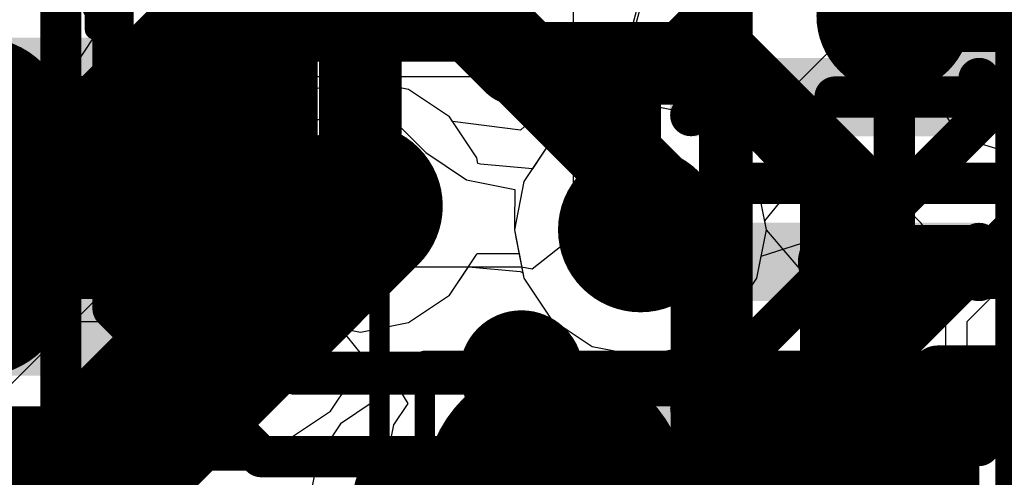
# Model space of a CAD drawing. Header units: millimetres. Extents: x -2 to 68, y -2 to 27.4.
# Tile 188 of 256: x 16.5 to 18.8, y 14.8 to 15.9. Entities that reach past the tile are written whole.
import ezdxf

# ---------------------------------------------------------------- set-up
doc = ezdxf.new("R2010")
doc.units = ezdxf.units.MM
for name, color, linetype in [('BottomLayer', 5, 'Continuous'), ('BottomPaste', 16, 'Continuous'), ('BottomSolder', 6, 'Continuous'), ('DrillGuide', 244, 'Continuous'), ('Mechanical10', 56, 'Continuous'), ('Mechanical13', 56, 'Continuous'), ('Mechanical15', 56, 'Continuous'), ('MidLayer1', 16, 'Continuous'), ('MidLayer2', 76, 'Continuous'), ('MidLayer3', 90, 'Continuous'), ('MidLayer4', 156, 'Continuous'), ('MidLayer5', 130, 'Continuous'), ('MidLayer6', 216, 'Continuous'), ('MidLayer7', 6, 'Continuous'), ('MidLayer8', 54, 'Continuous'), ('MultiLayer', 9, 'Continuous'), ('TopLayer', 1, 'Continuous'), ('TopPaste', 8, 'Continuous'), ('TopSolder', 216, 'Continuous'), ('ViaHoleLayer', 16, 'Continuous')]:
    doc.layers.add(name, color=color, linetype=linetype)

# ---------------------------------------------------------------- blocks, each defined once
blk = doc.blocks.new('RES_0603_61')
at = {"layer": 'Mechanical13', "const_width": 0.12}
for points in [[(0.88, 0.48), (-0.88, 0.48)], [(-0.88, -0.48), (-0.88, 0.48)], [(0.88, -0.48), (0.88, 0.48)], [(0.88, -0.48), (-0.88, -0.48)]]:
    blk.add_lwpolyline(points, dxfattribs=at)
at = {"layer": 'Mechanical13', "const_width": 0.06}
for points in [[(-0.91, 0.48, 1), (-0.85, 0.48, 1)], [(-0.91, 0.48, 1), (-0.85, 0.48, 1)], [(0.85, 0.48, 1), (0.91, 0.48, 1)], [(0.85, 0.48, 1), (0.91, 0.48, 1)], [(-0.91, -0.48, 1), (-0.85, -0.48, 1)], [(-0.91, -0.48, 1), (-0.85, -0.48, 1)], [(0.85, -0.48, 1), (0.91, -0.48, 1)], [(0.85, -0.48, 1), (0.91, -0.48, 1)]]:
    blk.add_lwpolyline(points, format="xyb", close=True, dxfattribs=at)
at = {"layer": 'Mechanical15', "const_width": 0.05}
for points in [[(1.39, 0.69), (-1.39, 0.69)], [(-1.39, -0.69), (-1.39, 0.69)], [(1.39, -0.69), (1.39, 0.69)], [(0, -0.345), (0, 0.345)], [(0.345, 0), (-0.345, 0)], [(1.39, -0.69), (-1.39, -0.69)]]:
    blk.add_lwpolyline(points, dxfattribs=at)
at = {"layer": 'Mechanical15'}
for points, const_width in [([(-1.4025, 0.69, 1), (-1.3775, 0.69, 1)], 0.025), ([(-1.4025, 0.69, 1), (-1.3775, 0.69, 1)], 0.025), ([(1.3775, 0.69, 1), (1.4025, 0.69, 1)], 0.025), ([(1.3775, 0.69, 1), (1.4025, 0.69, 1)], 0.025), ([(-0.0125, 0.345, 1), (0.0125, 0.345, 1)], 0.025), ([(0.25, 0, 1), (-0.25, 0, 1)], 0.05), ([(-0.3575, 0, 1), (-0.3325, 0, 1)], 0.025), ([(-0.2625, 0, 1), (-0.2375, 0, 1)], 0.025), ([(0.2375, 0, 1), (0.2625, 0, 1)], 0.025), ([(0.3325, 0, 1), (0.3575, 0, 1)], 0.025), ([(-0.0125, -0.345, 1), (0.0125, -0.345, 1)], 0.025), ([(-1.4025, -0.69, 1), (-1.3775, -0.69, 1)], 0.025), ([(-1.4025, -0.69, 1), (-1.3775, -0.69, 1)], 0.025), ([(1.3775, -0.69, 1), (1.4025, -0.69, 1)], 0.025), ([(1.3775, -0.69, 1), (1.4025, -0.69, 1)], 0.025)]:
    blk.add_lwpolyline(points, format="xyb", close=True, dxfattribs=dict(at, const_width=const_width))
at = {"layer": 'TopLayer', "const_width": 0.2091}
for points in [[(-1.0804, 0.2759, 1), (-0.8713, 0.2759, 1)], [(-0.6786, 0.2759, 1), (-0.4696, 0.2759, 1)], [(0.4696, 0.2759, 1), (0.6786, 0.2759, 1)], [(0.8713, 0.2759, 1), (1.0804, 0.2759, 1)], [(-1.0804, -0.2759, 1), (-0.8713, -0.2759, 1)], [(-0.6786, -0.2759, 1), (-0.4696, -0.2759, 1)], [(0.4696, -0.2759, 1), (0.6786, -0.2759, 1)], [(0.8713, -0.2759, 1), (1.0804, -0.2759, 1)]]:
    blk.add_lwpolyline(points, format="xyb", close=True, dxfattribs=at)
at = {"layer": 'TopLayer'}
for points in [[(-0.5741, 0.485), (-0.9759, 0.485), (-0.5741, -0.485), (-0.9759, -0.485)], [(0.5741, -0.485), (0.9759, -0.485), (0.5741, 0.485), (0.9759, 0.485)], [(-0.365, 0.2759), (-1.185, 0.2759), (-0.365, -0.2759), (-1.185, -0.2759)], [(0.365, -0.2759), (1.185, -0.2759), (0.365, 0.2759), (1.185, 0.2759)]]:
    blk.add_solid(points, dxfattribs=at)
at = {"layer": 'TopPaste', "const_width": 0.2091}
for points in [[(-1.0804, 0.2759, 1), (-0.8713, 0.2759, 1)], [(-0.6786, 0.2759, 1), (-0.4696, 0.2759, 1)], [(0.4696, 0.2759, 1), (0.6786, 0.2759, 1)], [(0.8713, 0.2759, 1), (1.0804, 0.2759, 1)], [(-1.0804, -0.2759, 1), (-0.8713, -0.2759, 1)], [(-0.6786, -0.2759, 1), (-0.4696, -0.2759, 1)], [(0.4696, -0.2759, 1), (0.6786, -0.2759, 1)], [(0.8713, -0.2759, 1), (1.0804, -0.2759, 1)]]:
    blk.add_lwpolyline(points, format="xyb", close=True, dxfattribs=at)
at = {"layer": 'TopPaste'}
for points in [[(-0.5741, 0.485), (-0.9759, 0.485), (-0.5741, -0.485), (-0.9759, -0.485)], [(0.5741, -0.485), (0.9759, -0.485), (0.5741, 0.485), (0.9759, 0.485)], [(-0.365, 0.2759), (-1.185, 0.2759), (-0.365, -0.2759), (-1.185, -0.2759)], [(0.365, -0.2759), (1.185, -0.2759), (0.365, 0.2759), (1.185, 0.2759)]]:
    blk.add_solid(points, dxfattribs=at)
at = {"layer": 'TopSolder', "const_width": 0.2091}
for points in [[(-1.0804, 0.2759, 1), (-0.8713, 0.2759, 1)], [(-0.6786, 0.2759, 1), (-0.4696, 0.2759, 1)], [(0.4696, 0.2759, 1), (0.6786, 0.2759, 1)], [(0.8713, 0.2759, 1), (1.0804, 0.2759, 1)], [(-1.0804, -0.2759, 1), (-0.8713, -0.2759, 1)], [(-0.6786, -0.2759, 1), (-0.4696, -0.2759, 1)], [(0.4696, -0.2759, 1), (0.6786, -0.2759, 1)], [(0.8713, -0.2759, 1), (1.0804, -0.2759, 1)]]:
    blk.add_lwpolyline(points, format="xyb", close=True, dxfattribs=at)
at = {"layer": 'TopSolder'}
for points in [[(-0.5741, 0.485), (-0.9759, 0.485), (-0.5741, -0.485), (-0.9759, -0.485)], [(0.5741, -0.485), (0.9759, -0.485), (0.5741, 0.485), (0.9759, 0.485)], [(-0.365, 0.2759), (-1.185, 0.2759), (-0.365, -0.2759), (-1.185, -0.2759)], [(0.365, -0.2759), (1.185, -0.2759), (0.365, 0.2759), (1.185, 0.2759)]]:
    blk.add_solid(points, dxfattribs=at)
blk = doc.blocks.new('DFN70P160X40_2L_221')
at = {"layer": 'Mechanical13', "const_width": 0.1}
for points in [[(-0.775, -0.335), (-0.775, 0.335)], [(0.775, 0.335), (-0.775, 0.335)], [(0.775, -0.335), (0.775, 0.335)], [(0.775, -0.335), (-0.775, -0.335)]]:
    blk.add_lwpolyline(points, dxfattribs=at)
at = {"layer": 'Mechanical13', "const_width": 0.05}
for points in [[(-0.8, 0.335, 1), (-0.75, 0.335, 1)], [(-0.8, 0.335, 1), (-0.75, 0.335, 1)], [(0.75, 0.335, 1), (0.8, 0.335, 1)], [(0.75, 0.335, 1), (0.8, 0.335, 1)], [(-0.8, -0.335, 1), (-0.75, -0.335, 1)], [(-0.8, -0.335, 1), (-0.75, -0.335, 1)], [(0.75, -0.335, 1), (0.8, -0.335, 1)], [(0.75, -0.335, 1), (0.8, -0.335, 1)]]:
    blk.add_lwpolyline(points, format="xyb", close=True, dxfattribs=at)
at = {"layer": 'Mechanical13'}
blk.add_solid([(-0.7752, -0.3819), (-0.3812, -0.3819), (-0.7752, 0.3341), (-0.3812, 0.3341)], dxfattribs=at)
at = {"layer": 'Mechanical15', "const_width": 0.1}
for points in [[(-1.143, -0.635), (-1.143, 0.635)], [(1.143, 0.635), (-1.143, 0.635)], [(1.143, -0.635), (1.143, 0.635)], [(0, -0.5), (0, 0.5)], [(0.5, 0), (-0.5, 0)], [(1.143, -0.635), (-1.143, -0.635)]]:
    blk.add_lwpolyline(points, dxfattribs=at)
at = {"layer": 'Mechanical15'}
for points, const_width in [([(-1.168, 0.635, 1), (-1.118, 0.635, 1)], 0.05), ([(-1.168, 0.635, 1), (-1.118, 0.635, 1)], 0.05), ([(1.118, 0.635, 1), (1.168, 0.635, 1)], 0.05), ([(1.118, 0.635, 1), (1.168, 0.635, 1)], 0.05), ([(-0.025, 0.5, 1), (0.025, 0.5, 1)], 0.05), ([(0.3592, 0, 1), (-0.3592, 0, 1)], 0.1), ([(-0.525, 0, 1), (-0.475, 0, 1)], 0.05), ([(-0.3842, 0, 1), (-0.3342, 0, 1)], 0.05), ([(0.3342, 0, 1), (0.3842, 0, 1)], 0.05), ([(0.475, 0, 1), (0.525, 0, 1)], 0.05), ([(-0.025, -0.5, 1), (0.025, -0.5, 1)], 0.05), ([(-1.168, -0.635, 1), (-1.118, -0.635, 1)], 0.05), ([(-1.168, -0.635, 1), (-1.118, -0.635, 1)], 0.05), ([(1.118, -0.635, 1), (1.168, -0.635, 1)], 0.05), ([(1.118, -0.635, 1), (1.168, -0.635, 1)], 0.05)]:
    blk.add_lwpolyline(points, format="xyb", close=True, dxfattribs=dict(at, const_width=const_width))
at = {"layer": 'TopLayer'}
for points, const_width in [([(-0.8375, 0.175, 1), (-0.6625, 0.175, 1)], 0.175), ([(-0.2375, 0.175, 1), (-0.0625, 0.175, 1)], 0.175), ([(0.3937, 0.2125, 1), (0.5312, 0.2125, 1)], 0.1375), ([(0.6687, 0.2125, 1), (0.8062, 0.2125, 1)], 0.1375), ([(-0.8375, -0.175, 1), (-0.6625, -0.175, 1)], 0.175), ([(-0.2375, -0.175, 1), (-0.0625, -0.175, 1)], 0.175), ([(0.3937, -0.2125, 1), (0.5312, -0.2125, 1)], 0.1375), ([(0.6687, -0.2125, 1), (0.8062, -0.2125, 1)], 0.1375)]:
    blk.add_lwpolyline(points, format="xyb", close=True, dxfattribs=dict(at, const_width=const_width))
for points in [[(-0.75, -0.35), (-0.15, -0.35), (-0.75, 0.35), (-0.15, 0.35)], [(0.4625, -0.35), (0.7375, -0.35), (0.4625, 0.35), (0.7375, 0.35)], [(0.325, -0.2125), (0.875, -0.2125), (0.325, 0.2125), (0.875, 0.2125)], [(-0.925, -0.175), (0.025, -0.175), (-0.925, 0.175), (0.025, 0.175)]]:
    blk.add_solid(points, dxfattribs=at)
at = {"layer": 'TopPaste'}
for points, const_width in [([(-0.8375, 0.175, 1), (-0.6625, 0.175, 1)], 0.175), ([(-0.2375, 0.175, 1), (-0.0625, 0.175, 1)], 0.175), ([(0.3937, 0.2125, 1), (0.5312, 0.2125, 1)], 0.1375), ([(0.6687, 0.2125, 1), (0.8062, 0.2125, 1)], 0.1375), ([(-0.8375, -0.175, 1), (-0.6625, -0.175, 1)], 0.175), ([(-0.2375, -0.175, 1), (-0.0625, -0.175, 1)], 0.175), ([(0.3937, -0.2125, 1), (0.5312, -0.2125, 1)], 0.1375), ([(0.6687, -0.2125, 1), (0.8062, -0.2125, 1)], 0.1375)]:
    blk.add_lwpolyline(points, format="xyb", close=True, dxfattribs=dict(at, const_width=const_width))
for points in [[(-0.75, -0.35), (-0.15, -0.35), (-0.75, 0.35), (-0.15, 0.35)], [(0.4625, -0.35), (0.7375, -0.35), (0.4625, 0.35), (0.7375, 0.35)], [(0.325, -0.2125), (0.875, -0.2125), (0.325, 0.2125), (0.875, 0.2125)], [(-0.925, -0.175), (0.025, -0.175), (-0.925, 0.175), (0.025, 0.175)]]:
    blk.add_solid(points, dxfattribs=at)
at = {"layer": 'TopSolder'}
for points, const_width in [([(-0.8625, 0.175, 1), (-0.6375, 0.175, 1)], 0.225), ([(-0.2625, 0.175, 1), (-0.0375, 0.175, 1)], 0.225), ([(0.3687, 0.2125, 1), (0.5562, 0.2125, 1)], 0.1875), ([(0.6437, 0.2125, 1), (0.8312, 0.2125, 1)], 0.1875), ([(-0.8625, -0.175, 1), (-0.6375, -0.175, 1)], 0.225), ([(-0.2625, -0.175, 1), (-0.0375, -0.175, 1)], 0.225), ([(0.3687, -0.2125, 1), (0.5562, -0.2125, 1)], 0.1875), ([(0.6437, -0.2125, 1), (0.8312, -0.2125, 1)], 0.1875)]:
    blk.add_lwpolyline(points, format="xyb", close=True, dxfattribs=dict(at, const_width=const_width))
for points in [[(-0.75, -0.4), (-0.15, -0.4), (-0.75, 0.4), (-0.15, 0.4)], [(0.4625, -0.4), (0.7375, -0.4), (0.4625, 0.4), (0.7375, 0.4)], [(0.275, -0.2125), (0.925, -0.2125), (0.275, 0.2125), (0.925, 0.2125)], [(-0.975, -0.175), (0.075, -0.175), (-0.975, 0.175), (0.075, 0.175)]]:
    blk.add_solid(points, dxfattribs=at)
blk = doc.blocks.new('C_K_PTS820_NO_HOLES_1_284')
at = {"layer": 'Mechanical15', "const_width": 0.05}
for points in [[(2.15, 0.66), (2.56, 0.66)], [(2.56, 0.66), (2.56, -0.66)], [(2.15, -0.66), (2.56, -0.66)]]:
    blk.add_lwpolyline(points, dxfattribs=at)
at = {"layer": 'Mechanical15', "const_width": 0.025}
for points in [[(2.5475, 0.66, 1), (2.5725, 0.66, 1)], [(2.5475, 0.66, 1), (2.5725, 0.66, 1)], [(2.5475, -0.66, 1), (2.5725, -0.66, 1)], [(2.5475, -0.66, 1), (2.5725, -0.66, 1)]]:
    blk.add_lwpolyline(points, format="xyb", close=True, dxfattribs=at)
at = {"layer": 'TopLayer', "const_width": 0.2181}
for points in [[(2.1329, 0.3419, 1), (2.351, 0.3419, 1)], [(2.1329, -0.3419, 1), (2.351, -0.3419, 1)]]:
    blk.add_lwpolyline(points, format="xyb", close=True, dxfattribs=at)
at = {"layer": 'TopLayer'}
blk.add_solid([(1.57, -0.3419), (2.46, -0.3419), (1.57, 0.3419), (2.46, 0.3419)], dxfattribs=at)
at = {"layer": 'TopPaste', "const_width": 0.2181}
for points in [[(2.1329, 0.3419, 1), (2.351, 0.3419, 1)], [(2.1329, -0.3419, 1), (2.351, -0.3419, 1)]]:
    blk.add_lwpolyline(points, format="xyb", close=True, dxfattribs=at)
at = {"layer": 'TopPaste'}
blk.add_solid([(1.57, -0.3419), (2.46, -0.3419), (1.57, 0.3419), (2.46, 0.3419)], dxfattribs=at)
at = {"layer": 'TopSolder', "const_width": 0.3197}
for points in [[(2.0821, 0.3419, 1), (2.4018, 0.3419, 1)], [(2.0821, -0.3419, 1), (2.4018, -0.3419, 1)]]:
    blk.add_lwpolyline(points, format="xyb", close=True, dxfattribs=at)
at = {"layer": 'TopSolder'}
blk.add_solid([(1.4684, -0.3419), (2.5616, -0.3419), (1.4684, 0.3419), (2.5616, 0.3419)], dxfattribs=at)
blk = doc.blocks.new('DF40C_80DP_0_4V_51__F_________1_B_292')
at = {"layer": 'BottomLayer', "const_width": 0.0504}
for points in [[(2.1302, -0.9404, 1), (2.1805, -0.9404, 1)], [(2.2195, -0.9404, 1), (2.2698, -0.9404, 1)], [(2.5302, -0.9404, 1), (2.5805, -0.9404, 1)], [(2.6195, -0.9404, 1), (2.6698, -0.9404, 1)], [(2.9302, -0.9404, 1), (2.9805, -0.9404, 1)], [(3.0195, -0.9404, 1), (3.0698, -0.9404, 1)], [(2.1302, -1.6396, 1), (2.1805, -1.6396, 1)], [(2.2195, -1.6396, 1), (2.2698, -1.6396, 1)], [(2.5302, -1.6396, 1), (2.5805, -1.6396, 1)], [(2.6195, -1.6396, 1), (2.6698, -1.6396, 1)], [(2.9302, -1.6396, 1), (2.9805, -1.6396, 1)], [(3.0195, -1.6396, 1), (3.0698, -1.6396, 1)]]:
    blk.add_lwpolyline(points, format="xyb", close=True, dxfattribs=at)
at = {"layer": 'BottomLayer'}
for points in [[(2.1554, -0.89), (2.1554, -1.69), (2.2446, -0.89), (2.2446, -1.69)], [(2.5554, -0.89), (2.5554, -1.69), (2.6446, -0.89), (2.6446, -1.69)], [(2.9554, -0.89), (2.9554, -1.69), (3.0446, -0.89), (3.0446, -1.69)], [(2.105, -0.9404), (2.105, -1.6396), (2.295, -0.9404), (2.295, -1.6396)], [(2.505, -0.9404), (2.505, -1.6396), (2.695, -0.9404), (2.695, -1.6396)], [(2.905, -0.9404), (2.905, -1.6396), (3.095, -0.9404), (3.095, -1.6396)]]:
    blk.add_solid(points, dxfattribs=at)
at = {"layer": 'BottomPaste', "const_width": 0.0504}
for points in [[(2.1302, -0.9404, 1), (2.1805, -0.9404, 1)], [(2.2195, -0.9404, 1), (2.2698, -0.9404, 1)], [(2.5302, -0.9404, 1), (2.5805, -0.9404, 1)], [(2.6195, -0.9404, 1), (2.6698, -0.9404, 1)], [(2.9302, -0.9404, 1), (2.9805, -0.9404, 1)], [(3.0195, -0.9404, 1), (3.0698, -0.9404, 1)], [(2.1302, -1.6396, 1), (2.1805, -1.6396, 1)], [(2.2195, -1.6396, 1), (2.2698, -1.6396, 1)], [(2.5302, -1.6396, 1), (2.5805, -1.6396, 1)], [(2.6195, -1.6396, 1), (2.6698, -1.6396, 1)], [(2.9302, -1.6396, 1), (2.9805, -1.6396, 1)], [(3.0195, -1.6396, 1), (3.0698, -1.6396, 1)]]:
    blk.add_lwpolyline(points, format="xyb", close=True, dxfattribs=at)
at = {"layer": 'BottomPaste'}
for points in [[(2.1554, -0.89), (2.1554, -1.69), (2.2446, -0.89), (2.2446, -1.69)], [(2.5554, -0.89), (2.5554, -1.69), (2.6446, -0.89), (2.6446, -1.69)], [(2.9554, -0.89), (2.9554, -1.69), (3.0446, -0.89), (3.0446, -1.69)], [(2.105, -0.9404), (2.105, -1.6396), (2.295, -0.9404), (2.295, -1.6396)], [(2.505, -0.9404), (2.505, -1.6396), (2.695, -0.9404), (2.695, -1.6396)], [(2.905, -0.9404), (2.905, -1.6396), (3.095, -0.9404), (3.095, -1.6396)]]:
    blk.add_solid(points, dxfattribs=at)
at = {"layer": 'BottomSolder', "const_width": 0.0504}
for points in [[(2.1302, -0.9404, 1), (2.1805, -0.9404, 1)], [(2.2195, -0.9404, 1), (2.2698, -0.9404, 1)], [(2.5302, -0.9404, 1), (2.5805, -0.9404, 1)], [(2.6195, -0.9404, 1), (2.6698, -0.9404, 1)], [(2.9302, -0.9404, 1), (2.9805, -0.9404, 1)], [(3.0195, -0.9404, 1), (3.0698, -0.9404, 1)], [(2.1302, -1.6396, 1), (2.1805, -1.6396, 1)], [(2.2195, -1.6396, 1), (2.2698, -1.6396, 1)], [(2.5302, -1.6396, 1), (2.5805, -1.6396, 1)], [(2.6195, -1.6396, 1), (2.6698, -1.6396, 1)], [(2.9302, -1.6396, 1), (2.9805, -1.6396, 1)], [(3.0195, -1.6396, 1), (3.0698, -1.6396, 1)]]:
    blk.add_lwpolyline(points, format="xyb", close=True, dxfattribs=at)
at = {"layer": 'BottomSolder'}
for points in [[(2.1554, -0.89), (2.1554, -1.69), (2.2446, -0.89), (2.2446, -1.69)], [(2.5554, -0.89), (2.5554, -1.69), (2.6446, -0.89), (2.6446, -1.69)], [(2.9554, -0.89), (2.9554, -1.69), (3.0446, -0.89), (3.0446, -1.69)], [(2.105, -0.9404), (2.105, -1.6396), (2.295, -0.9404), (2.295, -1.6396)], [(2.505, -0.9404), (2.505, -1.6396), (2.695, -0.9404), (2.695, -1.6396)], [(2.905, -0.9404), (2.905, -1.6396), (3.095, -0.9404), (3.095, -1.6396)]]:
    blk.add_solid(points, dxfattribs=at)
at = {"layer": 'Mechanical10', "const_width": 0.12}
blk.add_lwpolyline([(-8.86, -1.03), (8.86, -1.03)], dxfattribs=at)

msp = doc.modelspace()

# ---------------------------------------------------------------- linework, layer by layer
at = {"layer": 'BottomLayer'}
for p, q in [((17.8, 16.9), (17.8, 15.3606)), ((17, 15.8471), (17, 16.0118)), ((17.0545, 15.7655), (17, 15.8471)), ((17.0739, 15.668), (17.0545, 15.7655)), ((17.0545, 15.5705), (17.0739, 15.668)), ((16.9992, 15.4878), (17.0545, 15.5705)), ((16.9165, 15.4325), (16.9992, 15.4878)), ((16.819, 15.4131), (16.9165, 15.4325)), ((16.4647, 15.4), (16.4941, 15.4291)), ((16.4941, 15.4291), (16.7066, 15.4291)), ((16.7066, 15.4291), (16.787, 15.4131)), ((16.787, 15.4131), (16.819, 15.4131)), ((15.855, 15.4), (16.4647, 15.4)), ((17.8, 15.3606), (17.7, 15.2826)), ((16.9624, 15.2877), (16.8649, 15.2683)), ((17.6743, 15.2877), (16.9624, 15.2877)), ((17.7, 15.2826), (17.6743, 15.2877)), ((16.8649, 15.2683), (16.7822, 15.2131)), ((16.4896, 15.1549), (16.4532, 15.2)), ((16.7822, 15.2131), (16.724, 15.1549)), ((16.724, 15.1549), (16.4896, 15.1549))]:
    msp.add_line(p, q, dxfattribs=at)
for points, const_width in [([(17.2835, 15.4357), (17.2835, 16.6485)], 0.2), ([(18.435, 15.7), (19.166, 15.7)], 0.1), ([(15.871, 15.684), (16.771, 15.684)], 0.1), ([(16.771, 15.684), (16.787, 15.668)], 0.1), ([(16.787, 15.668), (16.819, 15.668)], 0.1), ([(17.1478, 15.3), (17.2835, 15.4357)], 0.18), ([(15.855, 15.3), (17.1478, 15.3)], 0.18), ([(18.435, 15.3), (19.1, 15.3)], 0.18), ([(16.8296, 14.9), (16.9624, 15.0328)], 0.1), ([(16.9624, 15.0328), (17.6743, 15.0328)], 0.1), ([(15.855, 14.9), (16.8296, 14.9)], 0.1), ([(18.435, 14.9), (19.0571, 14.9)], 0.1)]:
    msp.add_lwpolyline(points, dxfattribs=dict(at, const_width=const_width))
for points, const_width in [([(16.744, 15.668, 1), (16.894, 15.668, 1)], 0.15), ([(18.41, 15.7, 1), (18.46, 15.7, 1)], 0.05), ([(16.746, 15.684, 1), (16.796, 15.684, 1)], 0.05), ([(16.746, 15.684, 1), (16.796, 15.684, 1)], 0.05), ([(16.762, 15.668, 1), (16.812, 15.668, 1)], 0.05), ([(16.762, 15.668, 1), (16.812, 15.668, 1)], 0.05), ([(16.794, 15.668, 1), (16.844, 15.668, 1)], 0.05), ([(17.1835, 15.4357, 1), (17.3835, 15.4357, 1)], 0.2), ([(17.2335, 15.4357, 1), (17.3335, 15.4357, 1)], 0.1), ([(17.2385, 15.4357, 1), (17.3285, 15.4357, 1)], 0.09), ([(17.1028, 15.3, 1), (17.1928, 15.3, 1)], 0.09), ([(17.1028, 15.3, 1), (17.1928, 15.3, 1)], 0.09), ([(18.39, 15.3, 1), (18.48, 15.3, 1)], 0.09), ([(17.5993, 15.0328, 1), (17.7493, 15.0328, 1)], 0.15), ([(16.9374, 15.0328, 1), (16.9874, 15.0328, 1)], 0.05), ([(16.9374, 15.0328, 1), (16.9874, 15.0328, 1)], 0.05), ([(17.6493, 15.0328, 1), (17.6993, 15.0328, 1)], 0.05), ([(16.8046, 14.9, 1), (16.8546, 14.9, 1)], 0.05), ([(16.8046, 14.9, 1), (16.8546, 14.9, 1)], 0.05), ([(18.41, 14.9, 1), (18.46, 14.9, 1)], 0.05), ([(17.3407, 14.7277, 1), (17.4907, 14.7277, 1)], 0.15)]:
    msp.add_lwpolyline(points, format="xyb", close=True, dxfattribs=dict(at, const_width=const_width))
at = {"layer": 'DrillGuide'}
for points, const_width in [([(16.794, 15.668, 1), (16.844, 15.668, 1)], 0.05), ([(17.2335, 15.4357, 1), (17.3335, 15.4357, 1)], 0.1), ([(17.913, 15.378, 1), (18.013, 15.378, 1)], 0.1), ([(17.6493, 15.0328, 1), (17.6993, 15.0328, 1)], 0.05)]:
    msp.add_lwpolyline(points, format="xyb", close=True, dxfattribs=dict(at, const_width=const_width))
at = {"layer": 'MidLayer1'}
for p, q in [((17.2835, 15.7416), (17.1664, 15.7183)), ((17.4005, 15.7183), (17.2835, 15.7416)), ((17.1664, 15.7183), (17.0672, 15.652)), ((17.4998, 15.652), (17.4005, 15.7183)), ((17.963, 15.6839), (17.8459, 15.6606)), ((18.0801, 15.6606), (17.963, 15.6839)), ((17.0672, 15.652), (17.0009, 15.5528)), ((17.5661, 15.5528), (17.4998, 15.652)), ((17.8459, 15.6606), (17.7467, 15.5943)), ((18.1793, 15.5943), (18.0801, 15.6606)), ((17.7467, 15.5943), (17.7009, 15.5258)), ((18.2456, 15.4951), (18.1793, 15.5943)), ((17.0009, 15.5528), (16.9776, 15.4357)), ((17.5688, 15.5392), (17.5661, 15.5528)), ((17.575, 15.5368), (17.5688, 15.5392)), ((17.7009, 15.5258), (17.575, 15.5368)), ((18.2689, 15.378), (18.2456, 15.4951)), ((16.9776, 15.4357), (17.0009, 15.3187)), ((18.2456, 15.2609), (18.2689, 15.378)), ((17.0009, 15.3187), (17.0672, 15.2194)), ((17.4998, 15.2194), (17.5455, 15.2879)), ((17.5455, 15.2879), (17.6715, 15.277)), ((17.6715, 15.277), (17.6777, 15.2745)), ((17.6777, 15.2745), (17.6804, 15.2609)), ((17.6804, 15.2609), (17.7467, 15.1617)), ((18.1793, 15.1617), (18.2456, 15.2609)), ((17.0672, 15.2194), (17.1664, 15.1531)), ((17.4005, 15.1531), (17.4998, 15.2194)), ((17.1664, 15.1531), (17.2835, 15.1298)), ((17.2835, 15.1298), (17.4005, 15.1531)), ((17.7467, 15.1617), (17.8459, 15.0954)), ((18.0801, 15.0954), (18.1793, 15.1617)), ((17.8459, 15.0954), (17.963, 15.0721)), ((17.963, 15.0721), (18.0801, 15.0954))]:
    msp.add_line(p, q, dxfattribs=at)
at = {"layer": 'MidLayer1', "const_width": 0.2}
for points in [[(17.1835, 15.4357, 1), (17.3835, 15.4357, 1)], [(17.863, 15.378, 1), (18.063, 15.378, 1)]]:
    msp.add_lwpolyline(points, format="xyb", close=True, dxfattribs=at)
at = {"layer": 'MidLayer2'}
msp.add_line((18.4963, 14.6478), (19.0985, 15.25), dxfattribs=at)
at = {"layer": 'MidLayer2', "const_width": 0.1}
for points in [[(16.6835, 15.1872), (16.6835, 17.0006)], [(16.8835, 15.27), (16.8835, 16.9178)], [(17.9906, 15.77), (18.9009, 16.6803)], [(17.4404, 16.0046), (17.675, 15.77)], [(17.675, 15.77), (17.9906, 15.77)], [(18.1686, 15.028), (18.9064, 15.7658)], [(18.3161, 14.828), (19.0538, 15.5658)], [(16.8835, 15.27), (17.1255, 15.028)], [(16.6835, 15.1872), (17.0427, 14.828)], [(17.1255, 15.028), (18.1686, 15.028)], [(17.0427, 14.828), (18.3161, 14.828)]]:
    msp.add_lwpolyline(points, dxfattribs=at)
at = {"layer": 'MidLayer2'}
for points, const_width in [([(17.65, 15.77, 1), (17.7, 15.77, 1)], 0.05), ([(17.65, 15.77, 1), (17.7, 15.77, 1)], 0.05), ([(17.9656, 15.77, 1), (18.0156, 15.77, 1)], 0.05), ([(17.9656, 15.77, 1), (18.0156, 15.77, 1)], 0.05), ([(17.1835, 15.4357, 1), (17.3835, 15.4357, 1)], 0.2), ([(17.863, 15.378, 1), (18.063, 15.378, 1)], 0.2), ([(16.8585, 15.27, 1), (16.9085, 15.27, 1)], 0.05), ([(16.8585, 15.27, 1), (16.9085, 15.27, 1)], 0.05), ([(16.6585, 15.1872, 1), (16.7085, 15.1872, 1)], 0.05), ([(16.6585, 15.1872, 1), (16.7085, 15.1872, 1)], 0.05), ([(17.1005, 15.028, 1), (17.1505, 15.028, 1)], 0.05), ([(17.1005, 15.028, 1), (17.1505, 15.028, 1)], 0.05), ([(18.1436, 15.028, 1), (18.1936, 15.028, 1)], 0.05), ([(18.1436, 15.028, 1), (18.1936, 15.028, 1)], 0.05), ([(17.0177, 14.828, 1), (17.0677, 14.828, 1)], 0.05), ([(17.0177, 14.828, 1), (17.0677, 14.828, 1)], 0.05), ([(18.2911, 14.828, 1), (18.3411, 14.828, 1)], 0.05), ([(18.2911, 14.828, 1), (18.3411, 14.828, 1)], 0.05)]:
    msp.add_lwpolyline(points, format="xyb", close=True, dxfattribs=dict(at, const_width=const_width))
at = {"layer": 'MidLayer3'}
for p, q in [((18.7559, 15.1559), (20.6, 17)), ((18.6664, 15.712), (18.3804, 15.9979)), ((18.7327, 15.6127), (18.6664, 15.712)), ((15.9059, 14.4733), (17.0777, 15.6452)), ((17.0777, 15.6452), (17.3622, 15.6452)), ((17.3622, 15.6452), (17.4421, 15.5653)), ((18.7347, 15.6027), (18.7327, 15.6127)), ((18.8725, 15.5609), (18.7347, 15.6027)), ((17.4421, 15.5653), (17.5413, 15.499)), ((17.5413, 15.499), (17.6584, 15.4757)), ((17.6584, 15.4757), (17.6573, 15.3924)), ((17.6573, 15.3924), (17.6571, 15.378)), ((17.6571, 15.378), (17.6616, 15.3554)), ((17.6616, 15.3554), (17.6804, 15.2609)), ((17.6804, 15.2609), (17.7467, 15.1617)), ((17.7467, 15.1617), (17.8459, 15.0954)), ((18.7559, 14.5594), (18.7559, 15.1559)), ((17.8459, 15.0954), (17.963, 15.0721)), ((17.963, 15.0721), (18.0172, 15.0829)), ((18.0172, 15.0829), (18.1442, 14.9971)), ((18.1442, 14.9971), (18.1442, 14.6861))]:
    msp.add_line(p, q, dxfattribs=at)
at = {"layer": 'MidLayer3', "const_width": 0.2}
for points in [[(15.6, 14.6), (16.951, 15.951)], [(16.951, 15.951), (17.4889, 15.951)], [(17.4889, 15.951), (17.6584, 15.7816)], [(17.6584, 15.7816), (18.1642, 15.7816)], [(18.1642, 15.7816), (18.4501, 15.4957)], [(18.4501, 14.5594), (18.4501, 15.4957)]]:
    msp.add_lwpolyline(points, dxfattribs=at)
at = {"layer": 'MidLayer3'}
for points, const_width in [([(16.901, 15.951, 1), (17.001, 15.951, 1)], 0.1), ([(16.901, 15.951, 1), (17.001, 15.951, 1)], 0.1), ([(17.4389, 15.951, 1), (17.5389, 15.951, 1)], 0.1), ([(17.4389, 15.951, 1), (17.5389, 15.951, 1)], 0.1), ([(17.6084, 15.7816, 1), (17.7084, 15.7816, 1)], 0.1), ([(17.6084, 15.7816, 1), (17.7084, 15.7816, 1)], 0.1), ([(18.1142, 15.7816, 1), (18.2142, 15.7816, 1)], 0.1), ([(18.1142, 15.7816, 1), (18.2142, 15.7816, 1)], 0.1), ([(17.1835, 15.4357, 1), (17.3835, 15.4357, 1)], 0.2), ([(17.863, 15.378, 1), (18.063, 15.378, 1)], 0.2), ([(18.4001, 15.4957, 1), (18.5001, 15.4957, 1)], 0.1), ([(18.4001, 15.4957, 1), (18.5001, 15.4957, 1)], 0.1)]:
    msp.add_lwpolyline(points, format="xyb", close=True, dxfattribs=dict(at, const_width=const_width))
at = {"layer": 'MidLayer4'}
for p, q in [((16.5948, 15.9448), (16.6388, 15.8482)), ((17.9277, 15.8124), (17.9655, 15.9542)), ((16.6388, 15.8482), (16.5835, 15.7655)), ((18.0793, 15.6607), (17.9277, 15.8124)), ((16.5835, 15.7655), (16.5641, 15.668)), ((16.5641, 15.668), (16.5835, 15.5705)), ((18.0801, 15.6606), (18.0793, 15.6607)), ((18.1793, 15.5943), (18.0801, 15.6606)), ((18.2456, 15.4951), (18.1793, 15.5943)), ((16.5835, 15.5705), (16.6388, 15.4878)), ((16.6388, 15.4878), (16.7215, 15.4325)), ((18.2689, 15.378), (18.2456, 15.4951)), ((16.7215, 15.4325), (16.819, 15.4131)), ((16.819, 15.4131), (16.8608, 15.4214)), ((16.8608, 15.4214), (16.9197, 15.4286)), ((16.9197, 15.4286), (16.9978, 15.3341)), ((18.3739, 15.2549), (18.2689, 15.378)), ((16.9978, 15.3341), (17.0009, 15.3187)), ((17.0009, 15.3187), (17.0672, 15.2194)), ((19.1187, 15.2549), (18.3739, 15.2549)), ((17.0672, 15.2194), (17.1664, 15.1531)), ((17.1664, 15.1531), (17.2342, 15.1397)), ((17.2342, 15.1397), (17.3194, 15.0341)), ((17.3194, 15.0341), (17.3286, 15.0093)), ((17.3286, 15.0093), (17.3186, 14.9651)), ((17.3122, 14.9592), (17.2354, 14.9079)), ((17.3186, 14.9651), (17.3122, 14.9592)), ((17.2354, 14.9079), (17.1802, 14.8252)), ((17.1802, 14.8252), (17.1608, 14.7277))]:
    msp.add_line(p, q, dxfattribs=at)
at = {"layer": 'MidLayer4', "const_width": 0.1}
for points in [[(16.819, 15.668), (16.9867, 15.8357)], [(16.9867, 15.8357), (17.5439, 15.8357)], [(17.5439, 15.8357), (17.963, 15.4166)], [(17.963, 15.378), (17.963, 15.4166)], [(17.6743, 15.0328), (17.7071, 15)], [(17.7071, 15), (19.2243, 15)]]:
    msp.add_lwpolyline(points, dxfattribs=at)
at = {"layer": 'MidLayer4'}
for points, const_width in [([(16.9617, 15.8357, 1), (17.0117, 15.8357, 1)], 0.05), ([(16.9617, 15.8357, 1), (17.0117, 15.8357, 1)], 0.05), ([(17.5189, 15.8357, 1), (17.5689, 15.8357, 1)], 0.05), ([(17.5189, 15.8357, 1), (17.5689, 15.8357, 1)], 0.05), ([(16.744, 15.668, 1), (16.894, 15.668, 1)], 0.15), ([(16.794, 15.668, 1), (16.844, 15.668, 1)], 0.05), ([(17.1835, 15.4357, 1), (17.3835, 15.4357, 1)], 0.2), ([(17.863, 15.378, 1), (18.063, 15.378, 1)], 0.2), ([(17.938, 15.4166, 1), (17.988, 15.4166, 1)], 0.05), ([(17.938, 15.4166, 1), (17.988, 15.4166, 1)], 0.05), ([(17.938, 15.378, 1), (17.988, 15.378, 1)], 0.05), ([(17.5993, 15.0328, 1), (17.7493, 15.0328, 1)], 0.15), ([(17.6493, 15.0328, 1), (17.6993, 15.0328, 1)], 0.05), ([(17.6821, 15, 1), (17.7321, 15, 1)], 0.05), ([(17.6821, 15, 1), (17.7321, 15, 1)], 0.05), ([(17.3407, 14.7277, 1), (17.4907, 14.7277, 1)], 0.15)]:
    msp.add_lwpolyline(points, format="xyb", close=True, dxfattribs=dict(at, const_width=const_width))
at = {"layer": 'MidLayer5', "const_width": 0.1}
for points in [[(18.8738, 11.0712), (18.8738, 18.7874)], [(18.5788, 11.1933), (18.5788, 18.6652)], [(16.852, 14.7919), (16.852, 17.5635)], [(16.557, 14.9141), (16.557, 17.4413)], [(16.1082, 14.4653), (16.557, 14.9141)], [(16.4032, 14.3432), (16.852, 14.7919)]]:
    msp.add_lwpolyline(points, dxfattribs=at)
at = {"layer": 'MidLayer5'}
for points, const_width in [([(17.1835, 15.4357, 1), (17.3835, 15.4357, 1)], 0.2), ([(17.863, 15.378, 1), (18.063, 15.378, 1)], 0.2), ([(16.532, 14.9141, 1), (16.582, 14.9141, 1)], 0.05), ([(16.532, 14.9141, 1), (16.582, 14.9141, 1)], 0.05), ([(16.827, 14.7919, 1), (16.877, 14.7919, 1)], 0.05), ([(16.827, 14.7919, 1), (16.877, 14.7919, 1)], 0.05)]:
    msp.add_lwpolyline(points, format="xyb", close=True, dxfattribs=dict(at, const_width=const_width))
at = {"layer": 'MidLayer6'}
for p, q in [((15.9, 17.35), (17.4071, 15.8428)), ((17.6701, 15.9533), (17.7275, 15.8105)), ((18.2179, 15.6074), (18.5408, 15.9304)), ((17.4071, 15.8428), (17.4043, 15.8195)), ((17.4043, 15.8195), (17.2938, 15.7396)), ((17.7275, 15.8105), (17.7081, 15.713)), ((17.2835, 15.7416), (17.1664, 15.7183)), ((17.2835, 15.7416), (17.1664, 15.7183)), ((17.2938, 15.7396), (17.2835, 15.7416)), ((17.4005, 15.7183), (17.2835, 15.7416)), ((17.1664, 15.7183), (17.0672, 15.652)), ((17.1664, 15.7183), (17.0672, 15.652)), ((17.4998, 15.652), (17.4005, 15.7183)), ((17.7081, 15.713), (17.7081, 15.6526)), ((17.0672, 15.652), (17.0009, 15.5528)), ((17.0672, 15.652), (17.0009, 15.5528)), ((17.5073, 15.6407), (17.4998, 15.652)), ((17.7081, 15.6526), (17.6724, 15.6199)), ((17.6724, 15.6199), (17.5073, 15.6407)), ((18.2179, 15.5365), (18.2179, 15.6074)), ((17.0009, 15.5528), (16.9776, 15.4357)), ((17.0009, 15.5528), (16.9776, 15.4357)), ((18.2456, 15.4951), (18.2179, 15.5365)), ((18.2689, 15.378), (18.2456, 15.4951)), ((18.2645, 15.4), (18.3466, 15.5)), ((18.3466, 15.5), (19.75, 15.5)), ((16.9776, 15.4357), (17.0009, 15.3187)), ((16.9776, 15.4357), (17.0009, 15.3187)), ((18.2689, 15.378), (18.2645, 15.4)), ((18.2456, 15.2609), (18.2689, 15.378)), ((18.2456, 15.2609), (18.2689, 15.378)), ((17.0009, 15.3187), (17.0672, 15.2194)), ((17.0009, 15.3187), (17.0672, 15.2194)), ((17.4998, 15.2194), (17.5661, 15.3187)), ((17.5661, 15.3187), (17.5665, 15.3209)), ((17.5665, 15.3209), (17.6685, 15.3209)), ((17.6685, 15.3209), (17.6804, 15.2609)), ((17.4998, 15.2194), (17.5455, 15.2879)), ((17.5455, 15.2879), (17.6715, 15.277)), ((17.6715, 15.277), (17.6777, 15.2745)), ((17.6777, 15.2745), (17.6804, 15.2609)), ((17.6804, 15.2609), (17.7467, 15.1617)), ((17.6804, 15.2609), (17.7467, 15.1617)), ((18.1793, 15.1617), (18.2456, 15.2609)), ((18.1793, 15.1617), (18.2456, 15.2609)), ((17.0672, 15.2194), (17.1664, 15.1531)), ((17.0672, 15.2194), (17.1664, 15.1531)), ((17.4005, 15.1531), (17.4998, 15.2194)), ((17.4005, 15.1531), (17.4998, 15.2194)), ((17.1664, 15.1531), (17.2835, 15.1298)), ((17.1664, 15.1531), (17.2835, 15.1298)), ((17.2835, 15.1298), (17.4005, 15.1531)), ((17.2835, 15.1298), (17.4005, 15.1531)), ((17.7467, 15.1617), (17.8459, 15.0954)), ((17.7467, 15.1617), (17.8459, 15.0954)), ((18.0801, 15.0954), (18.1793, 15.1617)), ((18.0801, 15.0954), (18.1793, 15.1617)), ((17.8459, 15.0954), (17.963, 15.0721)), ((17.8459, 15.0954), (17.963, 15.0721)), ((17.963, 15.0721), (18.0801, 15.0954)), ((17.963, 15.0721), (18.0801, 15.0954))]:
    msp.add_line(p, q, dxfattribs=at)
at = {"layer": 'MidLayer6', "const_width": 0.1}
for points in [[(17.963, 15.713), (18.3606, 16.1106)], [(17.963, 15.378), (17.963, 15.713)]]:
    msp.add_lwpolyline(points, dxfattribs=at)
at = {"layer": 'MidLayer6'}
for points, const_width in [([(17.938, 15.713, 1), (17.988, 15.713, 1)], 0.05), ([(17.938, 15.713, 1), (17.988, 15.713, 1)], 0.05), ([(17.1835, 15.4357, 1), (17.3835, 15.4357, 1)], 0.2), ([(17.863, 15.378, 1), (18.063, 15.378, 1)], 0.2), ([(17.938, 15.378, 1), (17.988, 15.378, 1)], 0.05)]:
    msp.add_lwpolyline(points, format="xyb", close=True, dxfattribs=dict(at, const_width=const_width))
at = {"layer": 'MidLayer7'}
for p, q in [((17.2835, 15.7416), (17.1664, 15.7183)), ((17.4005, 15.7183), (17.2835, 15.7416)), ((17.1664, 15.7183), (17.0672, 15.652)), ((17.4998, 15.652), (17.4005, 15.7183)), ((17.963, 15.6839), (17.8459, 15.6606)), ((18.0801, 15.6606), (17.963, 15.6839)), ((17.0672, 15.652), (17.0009, 15.5528)), ((17.5661, 15.5528), (17.4998, 15.652)), ((17.8459, 15.6606), (17.7467, 15.5943)), ((18.1793, 15.5943), (18.0801, 15.6606)), ((17.7467, 15.5943), (17.7009, 15.5258)), ((18.2456, 15.4951), (18.1793, 15.5943)), ((17.0009, 15.5528), (16.9776, 15.4357)), ((17.5688, 15.5392), (17.5661, 15.5528)), ((17.575, 15.5368), (17.5688, 15.5392)), ((17.7009, 15.5258), (17.575, 15.5368)), ((18.2689, 15.378), (18.2456, 15.4951)), ((16.9776, 15.4357), (17.0009, 15.3187)), ((18.2456, 15.2609), (18.2689, 15.378)), ((17.0009, 15.3187), (17.0672, 15.2194)), ((17.4998, 15.2194), (17.5455, 15.2879)), ((17.5455, 15.2879), (17.6715, 15.277)), ((17.6715, 15.277), (17.6777, 15.2745)), ((17.6777, 15.2745), (17.6804, 15.2609)), ((17.6804, 15.2609), (17.7467, 15.1617)), ((18.1793, 15.1617), (18.2456, 15.2609)), ((17.0672, 15.2194), (17.1664, 15.1531)), ((17.4005, 15.1531), (17.4998, 15.2194)), ((17.1664, 15.1531), (17.2835, 15.1298)), ((17.2835, 15.1298), (17.4005, 15.1531)), ((17.7467, 15.1617), (17.8459, 15.0954)), ((18.0801, 15.0954), (18.1793, 15.1617)), ((17.8459, 15.0954), (17.963, 15.0721)), ((17.963, 15.0721), (18.0801, 15.0954))]:
    msp.add_line(p, q, dxfattribs=at)
at = {"layer": 'MidLayer7', "const_width": 0.2}
for points in [[(17.1835, 15.4357, 1), (17.3835, 15.4357, 1)], [(17.863, 15.378, 1), (18.063, 15.378, 1)]]:
    msp.add_lwpolyline(points, format="xyb", close=True, dxfattribs=at)
at = {"layer": 'MidLayer8'}
for p, q in [((17.9431, 15.8417), (17.971, 15.9485)), ((17.9462, 15.8104), (17.9431, 15.8417)), ((17.9471, 15.8064), (17.9462, 15.8104)), ((17.9848, 15.6822), (17.9471, 15.8064)), ((16.194, 15.4439), (16.5, 15.75)), ((16.5, 15.75), (17.7512, 15.75)), ((17.7512, 15.75), (17.7897, 15.623)), ((17.9851, 15.6795), (17.9848, 15.6822)), ((18.0801, 15.6606), (17.9851, 15.6795)), ((18.1793, 15.5943), (18.0801, 15.6606)), ((17.7897, 15.623), (17.7467, 15.5943)), ((17.7467, 15.5943), (17.6804, 15.4951)), ((18.2292, 15.5196), (18.1793, 15.5943)), ((18.3311, 15.5518), (18.2292, 15.5196)), ((18.3621, 15.5552), (18.3311, 15.5518)), ((18.3926, 15.5613), (18.3621, 15.5552)), ((18.4013, 15.5596), (18.3926, 15.5613)), ((18.4101, 15.5606), (18.4013, 15.5596)), ((18.4401, 15.5519), (18.4101, 15.5606)), ((18.4706, 15.5458), (18.4401, 15.5519)), ((18.478, 15.5409), (18.4706, 15.5458)), ((18.4866, 15.5384), (18.478, 15.5409)), ((18.5109, 15.5189), (18.4866, 15.5384)), ((18.5368, 15.5016), (18.5109, 15.5189)), ((17.6804, 15.4951), (17.6571, 15.378)), ((18.6442, 15.3942), (18.5368, 15.5016)), ((18.6884, 15.328), (18.6442, 15.3942)), ((18.6442, 15.3942), (18.6442, 15.3942)), ((17.6571, 15.378), (17.6804, 15.2609)), ((18.2562, 15.3142), (18.3926, 15.3574)), ((18.3926, 15.3574), (18.5, 15.25)), ((18.2456, 15.2609), (18.2562, 15.3142)), ((18.7039, 15.25), (18.6884, 15.328)), ((17.6804, 15.2609), (17.7467, 15.1617)), ((18.1793, 15.1617), (18.2456, 15.2609)), ((18.5, 15.25), (18.5, 14.3039)), ((18.7039, 14.3039), (18.7039, 15.25)), ((17.7467, 15.1617), (17.8459, 15.0954)), ((18.0801, 15.0954), (18.1793, 15.1617)), ((17.8459, 15.0954), (17.963, 15.0721)), ((17.963, 15.0721), (18.0801, 15.0954))]:
    msp.add_line(p, q, dxfattribs=at)
at = {"layer": 'MidLayer8', "const_width": 0.4}
msp.add_lwpolyline([(16.415, 14.5672), (17.2835, 15.4357)], dxfattribs=at)
at = {"layer": 'MidLayer8', "const_width": 0.2}
for points in [[(17.1835, 15.4357, 1), (17.3835, 15.4357, 1)], [(17.1835, 15.4357, 1), (17.3835, 15.4357, 1)], [(17.863, 15.378, 1), (18.063, 15.378, 1)]]:
    msp.add_lwpolyline(points, format="xyb", close=True, dxfattribs=at)
at = {"layer": 'MultiLayer'}
for points, const_width in [([(16.744, 15.668, 1), (16.894, 15.668, 1)], 0.15), ([(17.1835, 15.4357, 1), (17.3835, 15.4357, 1)], 0.2), ([(17.863, 15.378, 1), (18.063, 15.378, 1)], 0.2), ([(17.5993, 15.0328, 1), (17.7493, 15.0328, 1)], 0.15), ([(17.3407, 14.7277, 1), (17.4907, 14.7277, 1)], 0.15)]:
    msp.add_lwpolyline(points, format="xyb", close=True, dxfattribs=dict(at, const_width=const_width))
at = {"layer": 'TopLayer'}
for p, q in [((17.2108, 14.9382), (17.3013, 15.0735)), ((17.3013, 15.0735), (17.326, 15.0764)), ((17.326, 15.0764), (17.399, 14.957)), ((17.399, 14.957), (17.3642, 14.9051)), ((17.0755, 14.8477), (17.2108, 14.9382)), ((17.3642, 14.9051), (17.3318, 14.7419)), ((16.9159, 14.816), (17.0755, 14.8477)), ((16.3641, 14.816), (16.9159, 14.816))]:
    msp.add_line(p, q, dxfattribs=at)
for points, const_width in [([(17.49, 16.034), (18.1, 15.424)], 0.127), ([(16.64, 15.434), (16.6409, 15.4349)], 0.2), ([(16.6409, 15.4349), (17.2826, 15.4349)], 0.2), ([(17.2826, 15.4349), (17.2835, 15.4357)], 0.2), ([(18.1, 14.515), (18.1, 15.424)], 0.127), ([(18.1646, 14.515), (18.6836, 15.034)], 0.127), ([(18.6836, 15.034), (19.29, 15.034)], 0.127)]:
    msp.add_lwpolyline(points, dxfattribs=dict(at, const_width=const_width))
for points, const_width in [([(17.1835, 15.4357, 1), (17.3835, 15.4357, 1)], 0.2), ([(16.59, 15.434, 1), (16.69, 15.434, 1)], 0.1), ([(16.5909, 15.4349, 1), (16.6909, 15.4349, 1)], 0.1), ([(16.5909, 15.4349, 1), (16.6909, 15.4349, 1)], 0.1), ([(17.2326, 15.4349, 1), (17.3326, 15.4349, 1)], 0.1), ([(17.2326, 15.4349, 1), (17.3326, 15.4349, 1)], 0.1), ([(17.2335, 15.4357, 1), (17.3335, 15.4357, 1)], 0.1), ([(18.0682, 15.424, 1), (18.1317, 15.424, 1)], 0.0635), ([(18.0682, 15.424, 1), (18.1317, 15.424, 1)], 0.0635), ([(18.6518, 15.034, 1), (18.7153, 15.034, 1)], 0.0635), ([(18.6518, 15.034, 1), (18.7153, 15.034, 1)], 0.0635)]:
    msp.add_lwpolyline(points, format="xyb", close=True, dxfattribs=dict(at, const_width=const_width))
at = {"layer": 'ViaHoleLayer'}
for points, const_width in [([(16.794, 15.668, 1), (16.844, 15.668, 1)], 0.05), ([(17.2335, 15.4357, 1), (17.3335, 15.4357, 1)], 0.1), ([(17.913, 15.378, 1), (18.013, 15.378, 1)], 0.1), ([(17.6493, 15.0328, 1), (17.6993, 15.0328, 1)], 0.05)]:
    msp.add_lwpolyline(points, format="xyb", close=True, dxfattribs=dict(at, const_width=const_width))

# ---------------------------------------------------------------- block references
for name, p, rotation in [('DF40C_80DP_0_4V_51__F_________1_B_292', (17.145, 12.7), 90), ('DFN70P160X40_2L_221', (18.79, 16.634), 270), ('RES_0603_61', (16.64, 16.209), 270), ('C_K_PTS820_NO_HOLES_1_284', (18.1, 12.5), 90)]:
    msp.add_blockref(name, p, dxfattribs=dict(rotation=rotation))

doc.saveas('drawing.dxf')
